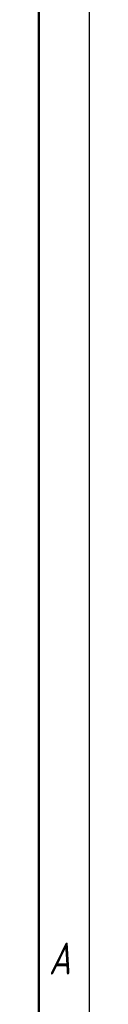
# Model space of a CAD drawing. Header units: millimetres. Extents: x 0 to 2100, y 0 to 1485.
# Tile 27 of 28: x 2075 to 2100, y 712 to 1201. Entities that reach past the tile are written whole.
import ezdxf

# ---------------------------------------------------------------- set-up
doc = ezdxf.new("R2010")
doc.units = ezdxf.units.MM
doc.header["$LTSCALE"] = 5
doc.layers.add('Кромка (ГОСТ)', color=7, linetype='Continuous', lineweight=50)
doc.styles.add('Альтернативный текст (ГОСТ)', font='arial.ttf', dxfattribs={"width": 0.8})

# ---------------------------------------------------------------- blocks, each defined once
blk = doc.blocks.new('Рамки ГОСТ - Рамка')
at = {"layer": 'Кромка (ГОСТ)', "lineweight": 25}
blk.add_line((420, 297), (420, 0), dxfattribs=at)
at = {"layer": 'Кромка (ГОСТ)'}
blk.add_line((415, 5), (415, 292), dxfattribs=at)
at = {"layer": 'Кромка (ГОСТ)', "insert": (416, 148.5), "char_height": 3.17, "width": 5.0704, "attachment_point": 1, "style": 'Альтернативный текст (ГОСТ)'}
blk.add_mtext('\\fGOST Common|b0|i1;{\\H3.1700;A}', dxfattribs=at)

msp = doc.modelspace()

# ---------------------------------------------------------------- block references
at = {"xscale": 5, "yscale": 5, "zscale": 5}
msp.add_blockref('Рамки ГОСТ - Рамка', (0, 0), dxfattribs=at)

doc.saveas('drawing.dxf')
